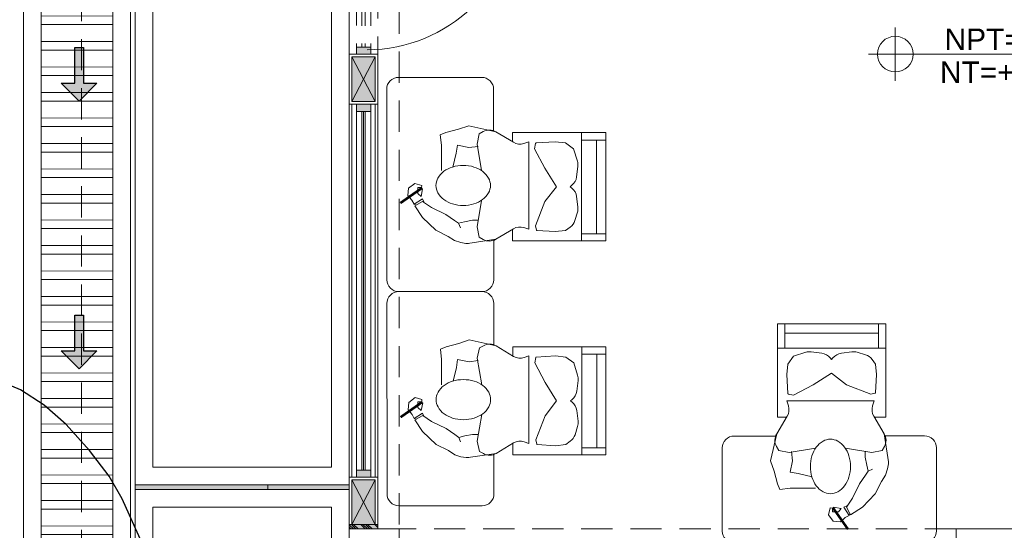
# Model space of a CAD drawing. Header units: millimetres. Extents: x -8931983 to 9630244, y 4 to 18563053.
# Tile 254 of 256: x 349143.84 to 349149.35, y 9282004.57 to 9282007.43. Entities that reach past the tile are written whole.
import ezdxf

# ---------------------------------------------------------------- set-up
doc = ezdxf.new("R2010")
doc.units = ezdxf.units.MM
doc.set_wipeout_variables(frame=1)
for name, pattern in [('01 nivel$0$HIDDEN2', [0.1875, 0.125, -0.0625]), ('CONTINUA', [0]), ('DASHED2', [0.375, 0.25, -0.125]), ('HIDDEN', [9.525, 6.35, -3.175])]:
    doc.linetypes.add(name, pattern=pattern)
for name, color, linetype, lineweight in [('.', 7, 'Continuous', 0), ('0_ CUNETAS', 151, 'Continuous', 5), ('0_PROYECCIONES 1', 1, 'DASHED2', 0), ('0_VANOS', 30, 'Continuous', 9), ('COLUMNETAS TOP', 253, 'Continuous', 0), ('CUNETAS', 5, 'Continuous', 0), ('G-ANNO-DIMS', 7, 'Continuous', 5), ('JUNTAS DE DILATACIÓN', 160, 'CONTINUA', 9), ('MURO', 133, 'Continuous', 15), ('Proyecciones 2', 251, 'HIDDEN', 5), ('TARRAJEO', 32, 'Continuous', 0), ('TEXTO AMBIENTES', 7, 'Continuous', 30), ('vereda', 254, 'Continuous', 5)]:
    doc.layers.add(name, color=color, linetype=linetype, lineweight=lineweight)
for name, color, linetype, lineweight, true_color in [('0_TEXTURA PISOS', 252, 'Continuous', 0, 0x8c8c8c), ('LMOBILIARIO', 252, 'Continuous', 5, 0x898989), ('P_MOBILIARIO', 251, 'Continuous', 5, 0x6b6b6b)]:
    doc.layers.add(name, color=color, linetype=linetype, lineweight=lineweight, true_color=true_color)
doc.layers.add('C-TOPO', color=7, linetype='Continuous')
doc.styles.add('Arial_1', font='arial.ttf', dxfattribs={"height": 0.15})

# ---------------------------------------------------------------- blocks, each defined once
blk = doc.blocks.new('topooooo')
at = {"layer": 'C-TOPO', "color": 252, "linetype": 'Continuous', "lineweight": 25, "true_color": 0x939598, "elevation": 2.118, "flags": 128}
blk.add_lwpolyline([(-134.8506, -143.597), (-135.028, -143.5093), (-135.1925, -143.4296), (-135.3292, -143.3776), (-135.5056, -143.3364), (-135.6996, -143.3077), (-135.8621, -143.3036), (-136.0195, -143.3225), (-136.2322, -143.3861)], dxfattribs=at)
blk = doc.blocks.new('*U3807')
at = {"layer": '.', "lineweight": 30}
h = blk.add_hatch(color=1, dxfattribs=at)
h.dxf.hatch_style = 1
h.paths.add_polyline_path([(-0.025, -0.05), (-0.1, -0.05), (0, -0.15), (0.1, -0.05), (0.025, -0.05), (0.025, 0.15), (-0.025, 0.15)])
at = {"layer": '0_ CUNETAS', "color": 1, "lineweight": 30}
blk.add_lwpolyline([(-0.1, -0.05), (-0.025, -0.05), (-0.025, 0.15), (0.025, 0.15), (0.025, -0.05), (0.1, -0.05), (0, -0.15)], close=True, dxfattribs=at)
blk = doc.blocks.new('*U3808')
at = {"layer": '0_ CUNETAS', "color": 0, "linetype": 'ByBlock', "lineweight": -2, "transparency": 16777216}
for p in [(0, 18), (0, 16.5)]:
    blk.add_blockref('*U3807', p, dxfattribs=at)
blk = doc.blocks.new('red drenaje')
at = {"layer": '0_ CUNETAS', "lineweight": 0}
h = blk.add_hatch(dxfattribs=at)
h.set_pattern_fill('ANSI32', color=256, scale=0.015, angle=135)
h.set_pattern_definition([(180, (7.30497, 111.02303), (0, -0.142875), []), (180, (7.25735, 111.07066), (0, -0.142875), [])])
h.paths.add_polyline_path([(-6.675, 110.923), (-7.075, 110.923), (-7.075, 73.893), (-6.675, 73.893)])
at = {"layer": '0_ CUNETAS'}
blk.add_line((-7.175, 111.023), (-7.175, 73.893), dxfattribs=at)
at = {"layer": '0_ CUNETAS', "lineweight": 0}
for p, q in [((-7.175, 111.023), (-7.175, 73.893)), ((-6.575, 111.023), (-6.575, 73.893)), ((-7.075, 110.923), (-7.075, 73.893))]:
    blk.add_line(p, q, dxfattribs=at)
blk.add_polyline3d([(-6.675, 73.893, 0), (-6.675, 110.923, 0), (-6.675, 73.893, -20.5486), (-7.075, 73.893, -20.5486), (-7.075, 110.923, 0), (-6.675, 110.923, 0)], dxfattribs=at)
blk.add_blockref('*U3808', (-6.8631, 71.1207, -20.5486), dxfattribs=at)
blk = doc.blocks.new('columnas 2do bloque')
at = {"layer": 'TARRAJEO', "elevation": 0}
for points in [[(-10.83, -23.68), (-10.83, -23.25), (-10.55, -23.25), (-10.55, -23.68)], [(-7.43, -23.25), (-7, -23.25), (-7, -23.53), (-7.43, -23.53)]]:
    blk.add_lwpolyline(points, close=True, dxfattribs=at)
blk = doc.blocks.new('*U1053')
at = {"linetype": 'Continuous', "lineweight": 0, "true_color": 0xbebebe}
for points in [[(3037.2524, 1360.5431), (3037.2124, 1360.5431), (3037.2124, 1360.4631), (3037.2524, 1360.4631)], [(3039.3024, 1360.5431), (3039.2624, 1360.5431), (3039.2624, 1360.4631), (3039.3024, 1360.4631)]]:
    blk.add_hatch(color=9, dxfattribs=at).paths.add_polyline_path(points)
at = {"layer": '0_VANOS', "linetype": 'Continuous'}
for p, q in [((3037.2524, 1360.5131), (3039.2624, 1360.5131)), ((3037.2524, 1360.5031), (3039.2624, 1360.5031)), ((3037.2524, 1360.4931), (3039.2624, 1360.4931))]:
    blk.add_line(p, q, dxfattribs=at)
for points in [[(3037.2124, 1360.5431), (3037.2124, 1360.4631), (3037.2524, 1360.4631), (3037.2524, 1360.5431)], [(3037.2524, 1360.5431), (3039.2624, 1360.5431), (3039.2624, 1360.4631), (3037.2524, 1360.4631)], [(3039.2624, 1360.5431), (3039.2624, 1360.4631), (3039.3024, 1360.4631), (3039.3024, 1360.5431)]]:
    blk.add_lwpolyline(points, close=True, dxfattribs=at)
blk = doc.blocks.new('Cotas de elevación - M_Cota de elevación - Destino rellenado-517392-Nivel 1')
at = {"layer": 'G-ANNO-DIMS'}
for p, q in [((0, -0.0015), (0, 0.0015)), ((-0.0015, 0), (0.013, 0))]:
    blk.add_line(p, q, dxfattribs=at)
blk.add_circle((0, 0), 0.001, dxfattribs=at)
blk = doc.blocks.new('*U1569')
for points in [[(0, -0.05), (0.04, -0.05), (0.04, 0.01), (0.025, 0.01), (0.025, 0.05), (0, 0.05)], [(0.9, -0.05), (0.86, -0.05), (0.86, 0.01), (0.875, 0.01), (0.875, 0.05), (0.9, 0.05)]]:
    blk.add_wipeout(points)
blk.add_wipeout([(0.025, 0.05), (0.025, 0.9), (0.065, 0.9), (0.065, 0.05)])
blk.add_arc((0.0215, 0.0476), 0.8535, 0.1579, 87.0814)
blk = doc.blocks.new('*U1074')
at = {"linetype": 'Continuous', "true_color": 0xbebebe}
for points in [[(3032.1314, 1351.1888), (3032.1314, 1351.2688), (3032.1714, 1351.2688), (3032.1714, 1351.1888)], [(3032.9914, 1351.1888), (3032.9914, 1351.2688), (3033.0314, 1351.2688), (3033.0314, 1351.1888)]]:
    blk.add_hatch(color=9, dxfattribs=at).paths.add_polyline_path(points)
at = {"layer": '0_VANOS', "linetype": 'Continuous'}
for p, q in [((3032.1314, 1351.2688), (3032.1714, 1351.2688)), ((3032.1314, 1351.2688), (3032.1314, 1351.1888)), ((3032.1714, 1351.2688), (3032.1714, 1351.1888)), ((3032.9914, 1351.1888), (3032.9914, 1351.2688)), ((3032.9914, 1351.2688), (3033.0314, 1351.2688)), ((3033.0314, 1351.2688), (3033.0314, 1351.1888)), ((3032.1714, 1351.1888), (3032.1314, 1351.1888)), ((3033.0314, 1351.1888), (3032.9914, 1351.1888))]:
    blk.add_line(p, q, dxfattribs=at)
at = {"layer": '0_VANOS', "linetype": '01 nivel$0$HIDDEN2', "ltscale": 0.5}
for p, q in [((3032.1708, 1351.2688), (3032.9908, 1351.2688)), ((3032.1714, 1351.2388), (3032.9914, 1351.2388)), ((3032.1714, 1351.2188), (3032.9914, 1351.2188)), ((3032.1714, 1351.1888), (3032.9914, 1351.1888))]:
    blk.add_line(p, q, dxfattribs=at)
at = {"layer": '0_VANOS', "linetype": '01 nivel$0$HIDDEN2'}
blk.add_line((3032.9914, 1351.2688), (3033.0314, 1351.2688), dxfattribs=at)
blk = doc.blocks.new('escritorio dormitorios')
at = {"layer": 'LMOBILIARIO', "linetype": 'ByBlock', "lineweight": 0}
for p, q in [((-0.672, 0.4277, -11.9309), (0.395, 0.4287, -80.1225)), ((-0.7385, -0.1048, -80.1225), (-0.7385, 0.3612, -80.1225)), ((0.4615, 0.3621, -148.3141), (0.4615, -0.1038, -148.3141)), ((0.401, -0.1701, -167.5126), (0.1629, -0.1701, -167.5126))]:
    blk.add_line(p, q, dxfattribs=at)
at = {"layer": 'LMOBILIARIO', "lineweight": 0}
for p, q in [((-0.3951, 0.1532), (-0.3233, 0.2286)), ((-0.3233, 0.2286), (-0.2575, 0.2716)), ((-0.2336, 0.2274), (-0.2671, 0.1783)), ((-0.2575, 0.2716), (-0.2336, 0.2274)), ((-0.2539, 0.2633), (-0.2491, 0.2752)), ((-0.2491, 0.2752), (-0.2192, 0.2286)), ((-0.2192, 0.2286), (-0.236, 0.2214)), ((-0.2671, 0.1783), (-0.3066, 0.097)), ((-0.4298, 0.0838), (-0.3951, 0.1532)), ((-0.3066, 0.097), (-0.3401, 0.0479)), ((-0.3556, 0.0264), (-0.3807, 0.0156)), ((-0.3401, 0.0479), (-0.3556, 0.0264)), ((-0.4455, -0.1835), (-0.4691, -0.0268)), ((-0.4467, -0.1121), (-0.4345, -0.0901)), ((-0.4345, -0.0901), (-0.3765, -0.0773)), ((-0.3765, -0.0773), (-0.2282, -0.103)), ((0.0876, -0.0773), (-0.0606, -0.103)), ((0.1456, -0.0901), (0.0876, -0.0773)), ((0.1578, -0.1121), (0.1456, -0.0901)), ((-0.3869, -0.281), (-0.4455, -0.1835)), ((0.0981, -0.281), (0.1566, -0.1835)), ((-0.4538, -0.277), (-0.4538, -0.7988)), ((-0.3893, -0.277), (-0.4538, -0.277)), ((0.1521, -0.277), (0.1005, -0.277)), ((0.1521, -0.7988), (0.1521, -0.277)), ((-0.3893, -0.3672), (-0.3804, -0.3403)), ((0.1005, -0.3672), (-0.3893, -0.3672)), ((-0.3893, -0.3672), (0.1005, -0.3672)), ((0.1005, -0.3672), (0.0916, -0.3403)), ((-0.3962, -0.4132), (-0.4022, -0.5153)), ((-0.394, -0.4106), (-0.37, -0.4058)), ((-0.37, -0.4058), (-0.2347, -0.4574)), ((-0.0477, -0.4574), (0.0618, -0.3994)), ((0.0618, -0.3994), (0.092, -0.4054)), ((0.0942, -0.408), (0.1005, -0.5153)), ((-0.2347, -0.4574), (-0.1509, -0.5218)), ((-0.1509, -0.5218), (-0.0477, -0.4574)), ((-0.4022, -0.5153), (-0.3958, -0.5733)), ((0.1005, -0.5153), (0.0941, -0.5733)), ((-0.3958, -0.5733), (-0.3776, -0.5988)), ((-0.1585, -0.6087), (-0.1509, -0.5991)), ((-0.1432, -0.6087), (-0.1509, -0.5991)), ((0.0941, -0.5733), (0.0618, -0.6184)), ((-0.3405, -0.6255), (-0.2944, -0.6397)), ((-0.2646, -0.6423), (-0.2054, -0.6349)), ((-0.0371, -0.6423), (-0.0963, -0.6349)), ((0.0618, -0.6184), (-0.0073, -0.6397)), ((-0.4538, -0.6635), (0.1521, -0.6635)), ((-0.4143, -0.6635), (-0.4143, -0.7988)), ((0.1106, -0.6635), (0.1106, -0.7988)), ((-0.4143, -0.7473), (0.1106, -0.7473)), ((-0.4538, -0.7988), (0.1521, -0.7988))]:
    blk.add_line(p, q, dxfattribs=at)
at = {"layer": 'LMOBILIARIO', "lineweight": 0, "const_width": 0.014}
blk.add_lwpolyline([(-0.1571, 0.2297), (-0.2426, 0.352)], dxfattribs=at)
at = {"layer": 'LMOBILIARIO', "lineweight": 0}
for points in [[(-0.2491, 0.2752), (-0.2266, 0.2869), (-0.2006, 0.3101), (-0.16, 0.3064), (-0.1325, 0.2702), (-0.1434, 0.2326), (-0.1557, 0.2333), (-0.1557, 0.2543), (-0.189, 0.2551), (-0.2049, 0.2362), (-0.1622, 0.2276)], [(0.1566, -0.1835), (0.1908, -0.0322), (0.1714, 0.0258), (0.1521, 0.0967), (0.1392, 0.1289), (0.0812, 0.1225), (0.0232, 0.1225), (-0.0606, 0.1225)], [(-0.4298, 0.0838), (-0.4532, 0.0487), (-0.4638, 0.0135), (-0.4691, -0.0147), (-0.4691, -0.0305)], [(-0.0413, 0.058), (0.0361, 0.0387), (0.0812, 0.0323), (0.0683, -0.0322), (0.0747, -0.0837)], [(-0.3556, 0.0264), (-0.3477, -0.0076), (-0.3389, -0.0516), (-0.3389, -0.0833)]]:
    blk.add_lwpolyline(points, dxfattribs=at)
blk.add_lwpolyline([(-0.2564, 0, 0.07405), (-0.2474, -0.0603, 0.084801), (-0.2235, -0.108, 0.106336), (-0.1851, -0.142, 0.128955), (-0.144, -0.1528, 0.128955), (-0.1029, -0.142, 0.106336), (-0.0646, -0.108, 0.084801), (-0.0406, -0.0603, 0.07405), (-0.0316, 0, 0.07405), (-0.0406, 0.0603, 0.084801), (-0.0646, 0.108, 0.106336), (-0.1029, 0.142, 0.128955), (-0.144, 0.1528, 0.128955), (-0.1851, 0.142, 0.106336), (-0.2235, 0.108, 0.084801), (-0.2474, 0.0603, 0.07405)], format="xyb", close=True, dxfattribs=at)
at = {"layer": 'LMOBILIARIO', "linetype": 'ByBlock', "lineweight": 0, "elevation": -80.1225}
blk.add_lwpolyline([(-0.4513, -0.1713), (-0.672, -0.1713, -0.414214), (-0.7385, -0.1048)], format="xyb", dxfattribs=at)
at = {"layer": 'LMOBILIARIO', "linetype": 'ByBlock', "lineweight": 0}
for centre, start, end in [((-0.672, 0.3612, -11.9309), 90, 180), ((0.395, 0.3621, -80.1225), 360, 90), ((0.395, -0.1038, -148.3141), 270, 0)]:
    blk.add_arc(centre, 0.0665, start, end, dxfattribs=at)
at = {"layer": 'LMOBILIARIO', "lineweight": 0}
for centre, radius, start, end in [((-0.3842, -0.1467), 0.0714, 150.9331, 210.9765), ((0.0954, -0.1467), 0.0714, 329.0235, 29.0669), ((-0.4481, -0.3178), 0.0714, 341.5564, 30.9765), ((0.1593, -0.3178), 0.0714, 149.0235, 198.4436), ((-0.3934, -0.4134), 0.0028, 101.3044, 176.6318), ((0.0914, -0.4081), 0.0028, 3.3682, 78.6956), ((0.0914, -0.4081), 0.0028, 3.3682, 78.6956), ((-0.3195, -0.5573), 0.0714, 215.5514, 252.9054), ((-0.2734, -0.5714), 0.0714, 252.9054, 277.1215), ((-0.2143, -0.564), 0.0714, 277.1215, 321.3261), ((-0.0875, -0.564), 0.0714, 218.6739, 262.8785), ((-0.0283, -0.5714), 0.0714, 262.8785, 287.0946)]:
    blk.add_arc(centre, radius, start, end, dxfattribs=at)
blk = doc.blocks.new('BLOQUE EDF 07 PG')
at = {"layer": '.', "true_color": 0xadddf7, "transparency": 33554572}
h = blk.add_hatch(color=141, dxfattribs=at)
h.dxf.hatch_style = 1
h.paths.add_polyline_path([(-10.83, -23.25), (-10.83, -23.225), (-10.67, -23.225), (-10.67, -23.25)])
at = {"layer": 'COLUMNETAS TOP', "true_color": 0xc0c0c0}
for points in [[(-10.685, -20.855), (-10.685, -20.605), (-10.815, -20.605), (-10.815, -20.855)], [(-10.685, -23.225), (-10.685, -22.975), (-10.815, -22.975), (-10.815, -23.225)]]:
    blk.add_hatch(color=9, dxfattribs=at).paths.add_polyline_path(points)
at = {"layer": 'JUNTAS DE DILATACIÓN'}
h = blk.add_hatch(dxfattribs=at)
h.set_pattern_fill('ANSI34', color=256, scale=0.0029, angle=90.094)
h.set_pattern_definition([(135.0939636, (1522.311895, -5610.19587), (-0.03899999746, -0.03912812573), []), (135.0939636, (1522.311874, -5610.18285), (-0.03899999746, -0.03912812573), []), (135.0939636, (1522.31185, -5610.169827), (-0.03899999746, -0.03912812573), []), (135.0939636, (1522.31183, -5610.156805), (-0.03899999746, -0.03912812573), [])])
h.paths.add_polyline_path([(-10.83, -23.25), (-10.83, -23.225), (-10.67, -23.225), (-10.67, -23.25)])
at = {"layer": '0_PROYECCIONES 1', "ltscale": 0.7}
blk.add_lwpolyline([(-12.33, 1.5), (1.5, 1.5), (1.5, -36.63), (-12.33, -36.63)], close=True, dxfattribs=at)
at = {"layer": '0_PROYECCIONES 1', "ltscale": 0.7, "elevation": 0}
blk.add_lwpolyline([(-0.28, -23.53), (-0.28, -23.25), (-10.55, -23.25), (-10.55, -23.53)], close=True, dxfattribs=at)
at = {"layer": 'COLUMNETAS TOP'}
for p, q in [((-10.685, -20.605, 1369.8523), (-10.815, -20.855, 1369.8523)), ((-10.685, -20.855, 1369.8523), (-10.815, -20.605, 1369.8523)), ((-10.685, -22.975, 0), (-10.815, -23.225, 0)), ((-10.685, -23.225, 0), (-10.815, -22.975, 0))]:
    blk.add_line(p, q, dxfattribs=at)
for points, elevation in [([(-10.685, -20.855), (-10.685, -20.605), (-10.815, -20.605), (-10.815, -20.855)], 1369.8523), ([(-10.685, -23.225), (-10.685, -22.975), (-10.815, -22.975), (-10.815, -23.225)], 0)]:
    blk.add_lwpolyline(points, close=True, dxfattribs=dict(at, elevation=elevation))
at = {"layer": 'JUNTAS DE DILATACIÓN', "elevation": 0}
blk.add_lwpolyline([(-10.83, -23.25), (-10.83, -23.225), (-10.67, -23.225), (-10.67, -23.25)], close=True, dxfattribs=at)
at = {"layer": 'MURO'}
for p, q in [((-10.815, -22.96, -20.5486), (-10.815, -20.87, -20.5486)), ((-10.685, -22.96, -20.5486), (-10.685, -20.87, -20.5486))]:
    blk.add_line(p, q, dxfattribs=at)
at = {"layer": 'TARRAJEO'}
for p, q in [((-10.83, -22.96, 0), (-10.83, -20.87, -20.5486)), ((-10.67, -22.96, 0), (-10.67, -20.87, -20.5486))]:
    blk.add_line(p, q, dxfattribs=at)
for points, elevation in [([(-10.67, -20.87), (-10.67, -20.59), (-10.83, -20.59), (-10.83, -20.87)], 1369.8523), ([(-10.67, -23.225), (-10.67, -22.96), (-10.83, -22.96), (-10.83, -23.225)], 0)]:
    blk.add_lwpolyline(points, close=True, dxfattribs=dict(at, elevation=elevation))
at = {"layer": '0_VANOS', "rotation": 270}
blk.add_blockref('*U1053', (-1371.2531, 3016.3424, 1369.8523), dxfattribs=at)
at = {"layer": 'MURO'}
blk.add_blockref('columnas 2do bloque', (0, 0, 0), dxfattribs=at)
at = {"layer": 'P_MOBILIARIO', "lineweight": 0}
for p, rotation in [((-10.1916, -21.1813, -88.7403), 89.99999999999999), ((-10.1906, -22.3813, -20.5486), 89.99999999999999), ((-8.2787, -22.8997, 25.4781), 180)]:
    blk.add_blockref('escritorio dormitorios', p, dxfattribs=dict(at, rotation=rotation))
at = {"layer": 'TEXTO AMBIENTES', "xscale": 99.99999999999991, "yscale": 99.99999999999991, "zscale": 99.99999999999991}
blk.add_blockref('Cotas de elevación - M_Cota de elevación - Destino rellenado-517392-Nivel 1', (-7.7712, -20.5893, 1410.9328), dxfattribs=at)
at = {"layer": 'TEXTO AMBIENTES', "char_height": 0.12, "width": 0.902142, "attachment_point": 1, "line_spacing_factor": 0.941778, "style": 'Arial_1'}
for s, insert in [('NPT=+0.15', (-7.4954, -20.4459, 1410.9328)), ('NT=+260.50', (-7.5213, -20.6305, 1410.9328))]:
    blk.add_mtext(s, dxfattribs=dict(at, insert=insert))
at = {"layer": '0_VANOS', "rotation": 270}
blk.add_blockref('*U1569', (-10.78, -19.69, -20.5486), dxfattribs=at)
at = {"layer": '0_PROYECCIONES 1', "ltscale": 0.7, "elevation": 0}
blk.add_lwpolyline([(-10.55, -0.63), (-10.83, -0.63), (-10.83, -34.5), (-10.55, -34.5)], close=True, dxfattribs=at)
at = {"layer": 'Proyecciones 2', "linetype": 'DASHED2', "ltscale": 0.3, "elevation": -20.5486}
blk.add_lwpolyline([(-10.67, -20.59), (-10.67, -19.69), (-10.83, -19.69), (-10.83, -20.59)], close=True, dxfattribs=at)
at = {"xscale": -1, "rotation": 90}
blk.add_blockref('*U1074', (1340.4788, 3012.4414, -705.4664), dxfattribs=at)
blk = doc.blocks.new('JUNTA VEREDA')
at = {"layer": '.', "true_color": 0x939598}
h = blk.add_hatch(dxfattribs=at)
h.set_pattern_fill('ANGLE', color=252)
h.set_pattern_definition([(0, (0, 0), (0, 6.985), [5.08, -1.905]), (90, (0, 0), (-6.985, 4e-16), [5.08, -1.905])])
h.paths.add_polyline_path([(-0.0133, 1.2), (0.0121, 1.2), (0.0121, 0), (-0.0133, 0)])
h = blk.add_hatch(color=252, dxfattribs=at)
h.dxf.hatch_style = 1
h.paths.add_polyline_path([(0.0121, 1.2), (-0.0133, 1.2), (-0.0133, 0), (0.0121, 0)])
at = {"layer": '0_TEXTURA PISOS'}
h = blk.add_hatch(dxfattribs=at)
h.set_pattern_fill('ANGLE', color=256)
h.set_pattern_definition([(0, (-5477.766, -1210.968), (0, 6.985), [5.08, -1.905]), (90, (-5477.766, -1210.968), (-6.985, 4e-16), [5.08, -1.905])])
h.paths.add_polyline_path([(-0.0133, 1.2), (0.0121, 1.2), (0.0121, 0), (-0.0133, 0)])
at = {"layer": 'vereda'}
blk.add_lwpolyline([(-0.0133, 1.2), (0.0121, 1.2), (0.0121, 0), (-0.0133, 0)], close=True, dxfattribs=at)
blk = doc.blocks.new('VERDA EDF 07 PGG')
at = {"layer": 'vereda'}
for points, elevation in [([(-13.23, 0), (-13.23, -37.53), (0, -37.53), (0, 0)], -20.5486), ([(-12.03, -24.203), (-12.03, -21.203), (-13.23, -21.203), (-13.23, -24.203)], 0), ([(-12.13, -24.103), (-12.13, -21.303), (-13.13, -21.303), (-13.13, -24.103)], 0), ([(-12.03, -27.2284), (-12.03, -24.2284), (-13.23, -24.2284), (-13.23, -27.2284)], 0), ([(-12.13, -27.1284), (-12.13, -24.3284), (-13.13, -24.3284), (-13.13, -27.1284)], 0)]:
    blk.add_lwpolyline(points, close=True, dxfattribs=dict(at, elevation=elevation))
at = {"layer": 'vereda', "rotation": 90}
blk.add_blockref('JUNTA VEREDA', (-12.03, -24.2151, 0), dxfattribs=at)

msp = doc.modelspace()

# ---------------------------------------------------------------- block references
at = {"layer": 'vereda', "rotation": 320.4010421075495}
msp.add_blockref('topooooo', (349340.00467, 9282029.08654, 261.841), dxfattribs=at)

# ---------------------------------------------------------------- next in the draw order: block references
at = {"lineweight": 5}
msp.add_blockref('BLOQUE EDF 07 PG', (349156.5147, 9282027.82441, 0), dxfattribs=at)

# ---------------------------------------------------------------- next in the draw order: block references
msp.add_blockref('VERDA EDF 07 PGG', (349157.7147, 9282029.02441, 0), dxfattribs=at)
at = {"layer": 'CUNETAS', "color": 84, "lineweight": 30}
msp.add_blockref('red drenaje', (349151.0347, 9281918.00139), dxfattribs=at)

doc.saveas('drawing.dxf')
